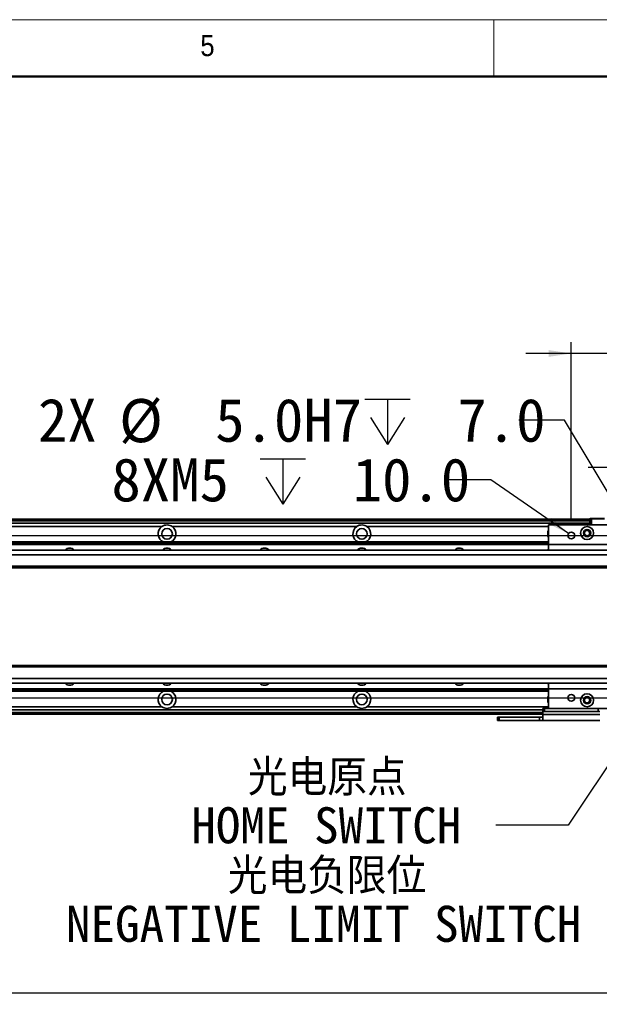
# Model space of a CAD drawing. Header units: millimetres. Extents: x 35 to 2905, y 35 to 2044.
# Tile 9 of 11: x 1528 to 1885, y 1437 to 2044. Entities that reach past the tile are written whole.
import ezdxf

# ---------------------------------------------------------------- set-up
doc = ezdxf.new("R2010")
doc.units = ezdxf.units.MM
doc.header["$LTSCALE"] = 7
doc.layers.add('黑色实线', color=7, linetype='Continuous')
doc.styles.add('SLDTEXTSTYLE1', font='Gothic.ttf', dxfattribs={"width": 0.913})
doc.styles.add('SLDTEXTSTYLE8', font='txt')
doc.styles.add('SLDTEXTSTYLE9', font='txt', dxfattribs={"bigfont": 'bigfont'})
doc.dimstyles.new('SLDDIMSTYLE0', dxfattribs={"dimtxt": 26.6, "dimasz": 14, "dimexe": 0, "dimexo": 0.0625, "dimgap": 6.65, "dimtad": 2, "dimdec": 1, "dimrnd": 1e-09, "dimzin": 4, "dimdsep": 46, "dimtxsty": 'SLDTEXTSTYLE8', "dimsah": 1, "dimcen": 0.09, "dimadec": 0, "dimazin": 1, "dimtfac": 1, "dimtdec": 1, "dimtmove": 0, "dimatfit": 0, "dimfxl": 0, "dimfrac": 2, "dimtolj": 1, "dimtzin": 12, "dimarcsym": 0})
doc.dimstyles.new('SLDDIMSTYLE1', dxfattribs={"dimtxt": 26.6, "dimasz": 14, "dimexe": 0, "dimexo": 0.0625, "dimgap": 6.65, "dimtad": 2, "dimdec": 1, "dimrnd": 1e-09, "dimzin": 12, "dimdsep": 46, "dimtxsty": 'SLDTEXTSTYLE8', "dimsah": 1, "dimcen": 0.09, "dimadec": 0, "dimazin": 3, "dimtfac": 1, "dimtdec": 1, "dimtmove": 0, "dimatfit": 0, "dimfxl": 0, "dimfrac": 2, "dimtolj": 1, "dimtzin": 12, "dimarcsym": 0})
doc.dimstyles.new('SLDDIMSTYLE3', dxfattribs={"dimtxt": 26.6, "dimasz": 14, "dimexe": 0, "dimexo": 0.0625, "dimgap": 6.65, "dimtad": 0, "dimtih": 1, "dimtoh": 1, "dimdec": 6, "dimrnd": 1e-09, "dimzin": 12, "dimdsep": 46, "dimtxsty": 'SLDTEXTSTYLE8', "dimsah": 1, "dimcen": 0, "dimadec": 0, "dimazin": 3, "dimtfac": 1, "dimtdec": 1, "dimtofl": 0, "dimtmove": 0, "dimatfit": 3, "dimfxl": 0, "dimfrac": 2, "dimtolj": 1, "dimtzin": 12, "dimarcsym": 0})
doc.dimstyles.new('SLDDIMSTYLE4', dxfattribs={"dimtxt": 26.6, "dimasz": 14, "dimexe": 0, "dimexo": 0.0625, "dimgap": 6.65, "dimtad": 0, "dimtih": 1, "dimtoh": 1, "dimdec": 1, "dimrnd": 1e-09, "dimzin": 4, "dimdsep": 46, "dimtxsty": 'SLDTEXTSTYLE8', "dimsah": 1, "dimcen": 0, "dimadec": 0, "dimazin": 1, "dimtfac": 1, "dimtdec": 1, "dimtofl": 0, "dimtmove": 0, "dimatfit": 3, "dimfxl": 0, "dimfrac": 2, "dimtolj": 1, "dimtzin": 12, "dimarcsym": 0})
doc.dimstyles.new('SLDDIMSTYLE5', dxfattribs={"dimtxt": 26.6, "dimasz": 14, "dimexe": 0, "dimexo": 0.0625, "dimgap": 6.65, "dimtad": 2, "dimdec": 1, "dimrnd": 1e-09, "dimzin": 4, "dimdsep": 46, "dimtxsty": 'SLDTEXTSTYLE8', "dimsah": 1, "dimcen": 0.09, "dimadec": 0, "dimazin": 1, "dimtfac": 1, "dimtdec": 1, "dimtofl": 0, "dimtmove": 0, "dimatfit": 3, "dimfxl": 0, "dimfrac": 2, "dimtolj": 1, "dimtzin": 12, "dimarcsym": 0})
doc.dimstyles.new('SLDDIMSTYLE6', dxfattribs={"dimtxt": 0.18, "dimasz": 4.2, "dimexe": 0, "dimexo": 0.0625, "dimgap": 0, "dimtad": 0, "dimtih": 1, "dimtoh": 1, "dimdec": 0, "dimrnd": 1e-09, "dimzin": 0, "dimdsep": 46, "dimtxsty": 'Standard', "dimblk1": 'DOT', "dimblk2": 'DOT', "dimsah": 1, "dimcen": 0.09, "dimadec": 0, "dimazin": 0, "dimtfac": 4.2, "dimtdec": 0, "dimtofl": 0, "dimtmove": 0, "dimatfit": 3, "dimldrblk": 'DOT', "dimfxl": 0, "dimfrac": 2, "dimtolj": 1, "dimtzin": 0, "dimarcsym": 0})

# ---------------------------------------------------------------- blocks, each defined once
blk = doc.blocks.new('_D_8')
at = {"layer": '黑色实线'}
for p, q in [((2106.68, 1726.27), (2106.68, 1754.27)), ((418.57, 1726.27), (2113.68, 1726.27)), ((2106.68, 1626.27), (2106.68, 1726.27)), ((418.57, 1626.27), (2113.68, 1626.27)), ((2106.68, 1626.27), (2106.68, 1598.27))]:
    blk.add_line(p, q, dxfattribs=at)
for points in [[(2106.68, 1726.27), (2108.78, 1740.27), (2104.58, 1740.27)], [(2106.68, 1626.27), (2104.58, 1612.27), (2108.78, 1612.27)]]:
    blk.add_solid(points, dxfattribs=at)
at = {"layer": '黑色实线', "insert": (2071.78, 1636.37), "char_height": 26.6, "attachment_point": 1, "rotation": 90, "style": 'SLDTEXTSTYLE8'}
blk.add_mtext('100.0', dxfattribs=at)
blk = doc.blocks.new('_D_13')
at = {"layer": '黑色实线'}
for p, q in [((1906.18, 1735.16), (1906.18, 1775.22)), ((1918.68, 1763.38), (1918.68, 1775.22)), ((1906.18, 1768.22), (1878.18, 1768.22)), ((1906.18, 1768.22), (1918.68, 1768.22)), ((1918.68, 1768.22), (2036.93, 1768.22))]:
    blk.add_line(p, q, dxfattribs=at)
for points in [[(1906.18, 1768.22), (1892.18, 1770.32), (1892.18, 1766.12)], [(1918.68, 1768.22), (1932.68, 1766.12), (1932.68, 1770.32)]]:
    blk.add_solid(points, dxfattribs=at)
at = {"layer": '黑色实线', "insert": (1971.39, 1803.12), "char_height": 26.6, "attachment_point": 1, "style": 'SLDTEXTSTYLE8'}
blk.add_mtext('12.5', dxfattribs=at)
blk = doc.blocks.new('_D_15')
at = {"layer": '黑色实线'}
for p, q in [((1867.68, 1735.16), (1867.68, 1845.39)), ((1969.68, 1735.16), (1969.68, 1845.39)), ((1867.68, 1838.39), (1839.68, 1838.39)), ((1969.68, 1838.39), (1867.68, 1838.39)), ((1969.68, 1838.39), (1997.68, 1838.39))]:
    blk.add_line(p, q, dxfattribs=at)
for points in [[(1867.68, 1838.39), (1853.68, 1840.49), (1853.68, 1836.29)], [(1969.68, 1838.39), (1983.68, 1836.29), (1983.68, 1840.49)]]:
    blk.add_solid(points, dxfattribs=at)
at = {"layer": '黑色实线', "insert": (1890.67, 1873.29), "char_height": 26.6, "attachment_point": 1, "style": 'SLDTEXTSTYLE8'}
blk.add_mtext('102.0', dxfattribs=at)
blk = doc.blocks.new('SW_SYMBOL_HOLE_DEPTH')
at = {"layer": '黑色实线', "color": 0}
for p, q in [((0, 6125), (5600, 6125)), ((2800, 6125), (2800, 525)), ((700, 3885), (2800, 525)), ((4900, 3885), (2800, 525))]:
    blk.add_line(p, q, dxfattribs=at)
blk = doc.blocks.new('_D_16')
at = {"layer": '黑色实线'}
for p, q in [((1863.46, 1797.22), (1835.46, 1797.22)), ((1904.89, 1728.41), (1863.46, 1797.22))]:
    blk.add_line(p, q, dxfattribs=at)
blk.add_solid([(1904.89, 1728.41), (1899.47, 1741.48), (1895.87, 1739.32)], dxfattribs=at)
at = {"layer": '黑色实线', "xscale": 0.004985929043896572, "yscale": 0.004985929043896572, "zscale": 0.004985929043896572}
blk.add_blockref('SW_SYMBOL_HOLE_DEPTH', (1740.52, 1779.61), dxfattribs=at)
at = {"layer": '黑色实线', "char_height": 26.6, "attachment_point": 1, "style": 'SLDTEXTSTYLE8'}
for s, insert in [('2X ', (1539.16, 1810.62)), ('%%c', (1589.18, 1810.36)), (' 5.0H7 ', (1630.28, 1810.62)), (' 7.0', (1779.46, 1810.62))]:
    blk.add_mtext(s, dxfattribs=dict(at, insert=insert))
blk = doc.blocks.new('_D_17')
at = {"layer": '黑色实线'}
for p, q in [((1818.18, 1760.49), (1790.18, 1760.49)), ((1865.96, 1727.46), (1818.18, 1760.49))]:
    blk.add_line(p, q, dxfattribs=at)
blk.add_solid([(1865.96, 1727.46), (1855.64, 1737.15), (1853.25, 1733.69)], dxfattribs=at)
at = {"layer": '黑色实线', "xscale": 0.004985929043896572, "yscale": 0.004985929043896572, "zscale": 0.004985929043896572}
blk.add_blockref('SW_SYMBOL_HOLE_DEPTH', (1676.03, 1742.89), dxfattribs=at)
at = {"layer": '黑色实线', "char_height": 26.6, "attachment_point": 1, "style": 'SLDTEXTSTYLE8'}
for s, insert in [('8XM5', (1584.44, 1773.89)), (' 10.0', (1714.96, 1773.89))]:
    blk.add_mtext(s, dxfattribs=dict(at, insert=insert))
blk = doc.blocks.new('_D_18')
at = {"layer": '黑色实线'}
for p, q in [((358.68, 1566.43), (358.68, 1437.47)), ((1918.68, 1566.43), (1918.68, 1437.47)), ((358.68, 1444.47), (1918.68, 1444.47))]:
    blk.add_line(p, q, dxfattribs=at)
for points in [[(358.68, 1444.47), (372.68, 1442.37), (372.68, 1446.57)], [(1918.68, 1444.47), (1904.68, 1446.57), (1904.68, 1442.37)]]:
    blk.add_solid(points, dxfattribs=at)
at = {"layer": '黑色实线', "insert": (1099.9, 1479.37), "char_height": 26.6, "attachment_point": 1, "style": 'SLDTEXTSTYLE8'}
blk.add_mtext('1560.0', dxfattribs=at)
blk = doc.blocks.new('SW_NOTE_5')
at = {"layer": '黑色实线', "color": 0, "char_height": 22.225, "attachment_point": 2}
for s, insert, style in [('光电原点', (-103.85, 40.38), 'SLDTEXTSTYLE9'), ('HOME SWITCH', (-104.44, 11), 'SLDTEXTSTYLE8')]:
    blk.add_mtext(s, dxfattribs=dict(at, insert=insert, style=style))
blk = doc.blocks.new('_DOT')
at = {"color": 0, "linetype": 'ByBlock', "lineweight": -2}
blk.add_line((-0.5, 0), (-1, 0), dxfattribs=at)
at = {"color": 0, "linetype": 'ByBlock', "const_width": 0.5}
blk.add_lwpolyline([(-0.25, 0, 1), (0.25, 0, 1)], format="xyb", close=True, dxfattribs=at)
blk = doc.blocks.new('SW_NOTE_6')
at = {"layer": '黑色实线', "color": 0, "char_height": 22.225, "attachment_point": 2}
for s, insert, style in [('光电负限位', (-168.82, 41.03), 'SLDTEXTSTYLE9'), ('NEGATIVE LIMIT SWITCH', (-170.89, 11.64), 'SLDTEXTSTYLE8')]:
    blk.add_mtext(s, dxfattribs=dict(at, insert=insert, style=style))

msp = doc.modelspace()

# ---------------------------------------------------------------- linework, layer by layer
at = {"color": 7, "linetype": 'Continuous', "lineweight": 18}
for p, q in [((2905, 2044), (35, 2044)), ((1820, 2009), (1820, 2044)), ((70, 2009), (2870, 2009))]:
    msp.add_line(p, q, dxfattribs=at)
at = {"color": 7, "linetype": 'Continuous', "lineweight": 50}
msp.add_line((2870, 2009), (70, 2009), dxfattribs=at)
at = {"color": 7, "linetype": 'Continuous', "lineweight": 35}
for p, q in [((1879.1843551, 1736.2710243), (398.1843489, 1736.2710243)), ((398.1843489, 1736.0710246), (1879.1843551, 1736.0710246)), ((398.1843489, 1735.871025), (1879.1843551, 1735.871025)), ((1879.1843551, 1735.7710233), (398.1843489, 1735.7710233)), ((1879.4842856, 1736.7658844), (1879.1843551, 1736.4658868)), ((1879.1843551, 1732.7658838), (1879.1843551, 1736.4658868)), ((1880.1844018, 1736.4658868), (1879.1843551, 1736.4658868)), ((1879.4842856, 1736.7658844), (1880.3086179, 1736.7658844)), ((1880.1844018, 1736.4658868), (1880.3086179, 1736.7658844)), ((1880.1844018, 1736.4658868), (1880.1844018, 1732.7658838)), ((1888.1842988, 1736.4658868), (1880.1844018, 1736.4658868)), ((1880.3086179, 1736.7658844), (1888.0600827, 1736.7658844)), ((1879.1843551, 1733.7658858), (398.1843489, 1733.7658858)), ((1615.514745, 1731.7658854), (1501.8539327, 1731.7658854)), ((1735.5147498, 1731.7658854), (1621.8539374, 1731.7658854)), ((1983.6842912, 1732.7658838), (1853.6842959, 1732.7658838)), ((1853.6842959, 1732.7658838), (1853.6842959, 1720.7658855)), ((2004.1842359, 1717.271023), (273.1843489, 1717.271023)), ((423.6843484, 1722.2658848), (1853.6842959, 1722.2658848)), ((423.6843484, 1721.9728647), (1853.6842959, 1721.9728647)), ((423.6843484, 1721.0740043), (1853.6842959, 1721.0740043)), ((423.6843484, 1720.7809841), (1853.6842959, 1720.7809841)), ((1983.6842912, 1720.7658855), (1853.6842959, 1720.7658855)), ((1853.6842959, 1720.7658855), (1853.6842959, 1717.271023)), ((2004.1842359, 1714.2710207), (273.1843489, 1714.2710207)), ((2004.1842359, 1707.2710195), (273.1843489, 1707.2710195)), ((273.1843489, 1706.2710194), (2004.1842359, 1706.2710194)), ((2004.1842359, 1646.2710244), (273.1843489, 1646.2710244)), ((2004.1842359, 1645.2710261), (273.1843489, 1645.2710261)), ((2004.1842359, 1638.2710269), (273.1843489, 1638.2710269)), ((2004.1842359, 1635.2710245), (273.1843489, 1635.2710245)), ((423.6843484, 1631.7610597), (1853.6842959, 1631.7610597)), ((1853.6842959, 1635.2710245), (1853.6842959, 1631.765884)), ((1983.6842912, 1631.765884), (1853.6842959, 1631.765884)), ((1853.6842959, 1631.765884), (1853.6842959, 1619.7658857)), ((423.6843484, 1631.4680433), (1853.6842959, 1631.4680433)), ((423.6843484, 1630.5691792), (1853.6842959, 1630.5691792)), ((423.6843484, 1630.2761627), (1853.6842959, 1630.2761627)), ((1615.514745, 1620.7761621), (1501.8539327, 1620.7761621)), ((1735.5147498, 1620.7761621), (1621.8539374, 1620.7761621)), ((1850.1843112, 1617.7658854), (1850.1843112, 1619.7658857)), ((1850.1843112, 1619.7658857), (1851.1843579, 1619.7658857)), ((1851.1843579, 1619.7658857), (1851.1843579, 1617.7658854)), ((1851.1843579, 1619.7658857), (1853.6842959, 1619.7658857)), ((1983.6842912, 1619.7658857), (1853.6842959, 1619.7658857)), ((1884.1843503, 1617.7658854), (1884.1843503, 1619.7658857)), ((1850.1843112, 1618.7761618), (429.1843372, 1618.7761618)), ((1850.1843112, 1616.2710232), (429.1843372, 1616.2710232)), ((1822.1843141, 1612.2658817), (1822.1843141, 1614.2658857)), ((1822.1843141, 1614.2658857), (1823.1843608, 1614.2658857)), ((1823.1843608, 1614.2658857), (1823.1843608, 1612.2658817)), ((1823.1843608, 1614.2658857), (1848.1843369, 1614.2658857)), ((1848.1843369, 1612.2658817), (1848.1843369, 1614.2658857)), ((1848.1843369, 1614.2658857), (1850.1843112, 1614.2658857)), ((1851.1843579, 1617.7658854), (1850.1843112, 1617.7658854)), ((1850.1843112, 1615.9325508), (1850.1843112, 1617.7658854)), ((1850.1843112, 1615.9325508), (1885.184397, 1615.9325508)), ((1850.1843112, 1612.2658817), (1850.1843112, 1615.9325508)), ((1851.1843579, 1617.7658854), (1884.1843503, 1617.7658854)), ((1885.184397, 1617.7658854), (1884.1843503, 1617.7658854)), ((1823.1843608, 1612.2658817), (1822.1843141, 1612.2658817)), ((1823.1843608, 1612.2658817), (1848.1843369, 1612.2658817)), ((1850.1843112, 1612.2658817), (1848.1843369, 1612.2658817)), ((1885.184397, 1612.2658817), (1850.1843112, 1612.2658817))]:
    msp.add_line(p, q, dxfattribs=at)
at = {"color": 8, "linetype": 'Continuous', "lineweight": 35}
for p, q in [((1879.1843551, 1735.2710223), (398.1843489, 1735.2710223)), ((1853.6842959, 1731.7658854), (1741.8539422, 1731.7658854)), ((1853.6842959, 1620.7761621), (1741.8539422, 1620.7761621)), ((1850.1843112, 1617.2710216), (429.1843372, 1617.2710216))]:
    msp.add_line(p, q, dxfattribs=at)
at = {"color": 7, "linetype": 'Continuous', "lineweight": 35, "flags": 128}
for points in [[(1853.6862033, 1717.6500117), (1853.3332246, 1717.4372045), (1853.1138795, 1717.271023)], [(1853.1014817, 1635.2710245), (1853.3371585, 1635.0918753), (1853.6909717, 1634.8792804)]]:
    msp.add_lwpolyline(points, dxfattribs=at)
at = {"color": 7, "linetype": 'Continuous', "lineweight": 35}
for centre, radius in [((1618.6843446, 1727.2710233), 3.3), ((1738.6843446, 1727.2710233), 3.3), ((1877.4343446, 1727.7658852), 4), ((1877.4343446, 1727.7658852), 2.25), ((1877.4343446, 1727.7658852), 2), ((1877.4343446, 1727.7658852), 1.621), ((1867.6843446, 1726.2658852), 2.1), ((1618.6843446, 1625.2710233), 3.3), ((1738.6843446, 1625.2710233), 3.3), ((1867.6843446, 1626.2658852), 2.1), ((1877.4343446, 1624.7658852), 4), ((1877.4343446, 1624.7658852), 2.25), ((1877.4343446, 1624.7658852), 2), ((1877.4343446, 1624.7658852), 1.621)]:
    msp.add_circle(centre, radius, dxfattribs=at)
for centre, radius, start, end in [((1618.6843446, 1727.2710233), 5.5, 125.1897877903, 245.5088204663), ((1618.6843446, 1727.2710233), 5.5, 294.4911795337, 54.8102122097), ((1738.6843446, 1727.2710233), 5.5, 125.1897877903, 245.5088204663), ((1738.6843446, 1727.2710233), 5.5, 294.4911795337, 54.8102122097), ((1858.6843446, 1727.2710233), 5.5, 155.3800226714, 204.6199773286), ((1558.6843446, 1714.7658852), 3.75, 41.9157204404, 138.0842795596), ((1618.6843446, 1714.7658852), 3.75, 41.9157204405, 138.0842795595), ((1678.6843446, 1714.7658852), 3.75, 41.9157204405, 138.0842795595), ((1738.6843446, 1714.7658852), 3.75, 41.9157204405, 138.0842795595), ((1798.6843446, 1714.7658852), 3.75, 41.9157204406, 138.0842795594), ((1558.6843446, 1637.7761613), 3.75, 221.915720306, 318.084279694), ((1618.6843446, 1637.7761613), 3.75, 221.915720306, 318.084279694), ((1678.6843446, 1637.7761613), 3.75, 221.915720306, 318.084279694), ((1738.6843446, 1637.7761613), 3.75, 221.915720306, 318.084279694), ((1798.6843446, 1637.7761613), 3.75, 221.915720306, 318.084279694), ((1618.6843446, 1625.2710233), 5.5, 114.4911795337, 234.8102122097), ((1618.6843446, 1625.2710233), 5.5, 305.1897877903, 65.5088204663), ((1738.6843446, 1625.2710233), 5.5, 114.4911795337, 234.8102122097), ((1738.6843446, 1625.2710233), 5.5, 305.1897877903, 65.5088204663), ((1858.6843446, 1625.2710233), 5.5, 155.3800226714, 204.6199773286)]:
    msp.add_arc(centre, radius, start, end, dxfattribs=at)
for points, knots in [([(1621.8539374, 1731.7658854), (1621.3944262, 1732.0352793), (1620.4460121, 1732.5912984), (1618.7621151, 1732.8507422), (1617.0199471, 1732.6352272), (1616.0143656, 1732.0544454), (1615.514745, 1731.7658854)], [0, 0, 0, 0, 0.2356940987, 0.4864638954, 0.7448509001, 1, 1, 1, 1]), ([(1741.8539422, 1731.7658854), (1741.394431, 1732.0352793), (1740.4460169, 1732.5912984), (1738.7621199, 1732.8507422), (1737.0199518, 1732.6352272), (1736.0143704, 1732.0544454), (1735.5147498, 1731.7658854)], [0, 0, 0, 0, 0.2356940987, 0.4864638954, 0.7448509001, 1, 1, 1, 1]), ([(1853.2473939, 1717.271023), (1853.3038323, 1717.3508171), (1853.4040177, 1717.4924619), (1853.6040034, 1717.6039539), (1853.6913293, 1717.6526381)], [0, 0, 0, 0, 0.56333928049, 1, 1, 1, 1]), ([(1853.6913293, 1634.8791351), (1853.5330293, 1634.9688319), (1853.3257869, 1635.0862606), (1853.2578379, 1635.2357266), (1853.2417911, 1635.2710245)], [0, 0, 0, 0, 0.763839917, 1, 1, 1, 1]), ([(1615.514745, 1620.7761621), (1615.9742562, 1620.5067682), (1616.9226703, 1619.9507492), (1618.6065673, 1619.6913053), (1620.3487354, 1619.9068203), (1621.3543169, 1620.4876021), (1621.8539374, 1620.7761621)], [0, 0, 0, 0, 0.2356940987, 0.4864638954, 0.7448509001, 1, 1, 1, 1]), ([(1735.5147498, 1620.7761621), (1735.974261, 1620.5067682), (1736.9226751, 1619.9507492), (1738.6065721, 1619.6913053), (1740.3487402, 1619.9068203), (1741.3543216, 1620.4876021), (1741.8539422, 1620.7761621)], [0, 0, 0, 0, 0.2356940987, 0.4864638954, 0.7448509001, 1, 1, 1, 1])]:
    msp.add_open_spline(points, degree=3, knots=knots, dxfattribs=at)

# ---------------------------------------------------------------- block references
at = {"layer": '黑色实线', "color": 7}
for name, p in [('SW_NOTE_5', (1821.2358909, 1547.8615607)), ('SW_NOTE_6', (1886.0587901, 1486.5349024))]:
    msp.add_blockref(name, p, dxfattribs=at)

# ---------------------------------------------------------------- texts
at = {"color": 7, "linetype": 'Continuous', "lineweight": 0, "insert": (1639.1666667, 2034.5241742), "char_height": 12.9645833, "attachment_point": 1, "style": 'SLDTEXTSTYLE1'}
msp.add_mtext('5', dxfattribs=at)

# ---------------------------------------------------------------- dimensions: what is measured, and where the dimension line sits
at = {"layer": '黑色实线'}
for base, p1, p2, dimstyle, picture, middle in [((1867.6843446, 1838.388004), (1969.6843446, 1726.2658852), (1867.6843446, 1726.2658852), 'SLDDIMSTYLE0', '_D_15', (1933.0429306, 1838.388004)), ((1918.6843446, 1768.217996), (1906.1843446, 1726.2658852), (1918.6843446, 1754.4944784), 'SLDDIMSTYLE1', '_D_13', (2004.1616407, 1768.217996)), ((1918.6843446, 1444.4709733), (358.6843446, 1575.3158852), (1918.6843446, 1575.3158852), 'SLDDIMSTYLE5', '_D_18', (1151.8787383, 1444.4709733))]:
    dim = msp.add_linear_dim(base=base, p1=p1, p2=p2, dimstyle=dimstyle, dxfattribs=at)
    dim.commit()
    dim.dimension.update_dxf_attribs({"geometry": picture, "text_midpoint": middle, "dimtype": 160})
dim = msp.add_diameter_dim_2p(p1=(1907.4738488, 1724.1241152), p2=(1904.8948404, 1728.4076552), text='2X <>H7 {\\fGDT;x} 7.0\\P', dimstyle='SLDDIMSTYLE4', dxfattribs=at)
dim.commit()
dim.dimension.update_dxf_attribs({"geometry": '_D_16', "text_midpoint": (1687.3101346, 1797.2214821), "dimtype": 163})
dim = msp.add_diameter_dim_2p(p1=(1869.4116578, 1725.0715699), p2=(1865.9570314, 1727.4602005), text='8XM5{\\fGDT;x} 10.0\\P', dimstyle='SLDDIMSTYLE3', override={"dimpost": '<>'}, dxfattribs=at)
dim.commit()
dim.dimension.update_dxf_attribs({"geometry": '_D_17', "text_midpoint": (1687.3101346, 1760.4945885), "dimtype": 163})
dim = msp.add_linear_dim(base=(2106.6843446, 1726.2658852), p1=(409.6843446, 1626.2658852), p2=(409.6843446, 1726.2658852), angle=90, dimstyle='SLDDIMSTYLE0', dxfattribs=at)
dim.commit()
dim.dimension.update_dxf_attribs({"geometry": '_D_8', "text_midpoint": (2106.6843446, 1678.7473023), "dimtype": 160})

# ---------------------------------------------------------------- leaders
at = {"layer": '黑色实线', "color": 7}
msp.add_leader([(1902.1168598, 1602.3930787), (1865.6858909, 1547.8615607), (1821.2358909, 1547.8615607)], dimstyle='SLDDIMSTYLE6', dxfattribs=at)

doc.saveas('drawing.dxf')
